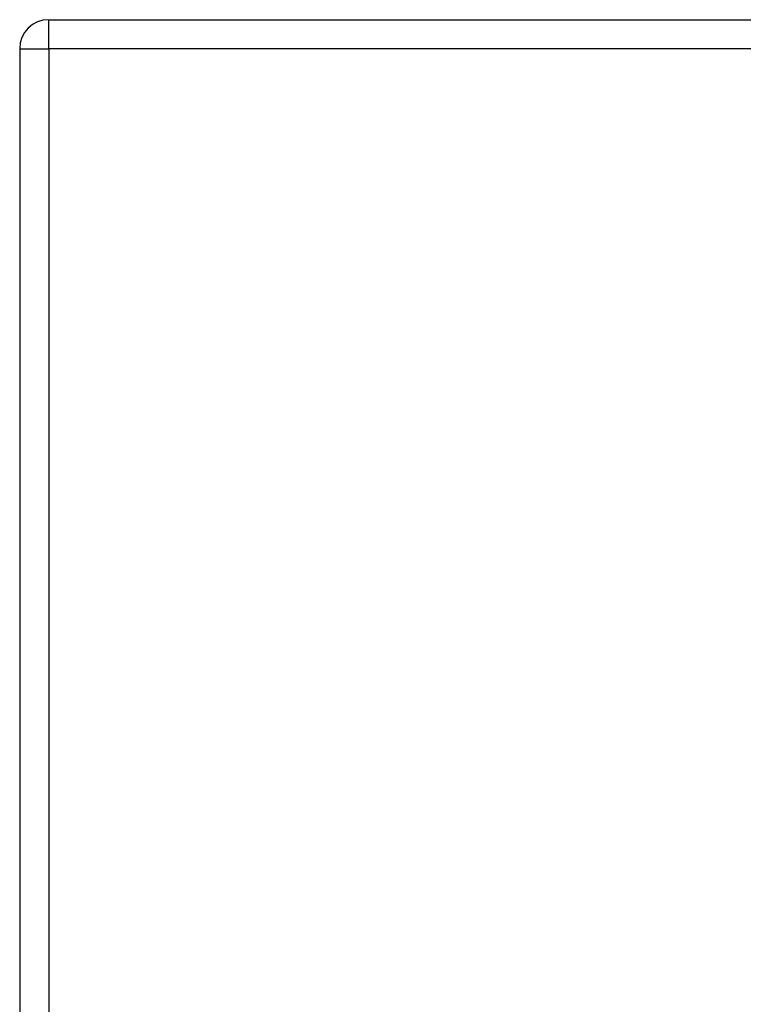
# Model space of a CAD drawing. Header units: inches. Extents: x 19 to 626, y 56 to 294.
# Tile 196 of 256: x 268.19 to 270.67, y 189.62 to 192.99. Entities that reach past the tile are written whole.
import ezdxf

# ---------------------------------------------------------------- set-up
doc = ezdxf.new("R2010")
doc.units = ezdxf.units.IN
doc.header["$MEASUREMENT"] = 0
doc.layers.add('Visible Edges(ANSI)', color=7, linetype='Continuous', lineweight=25)
doc.layers.add('Visible Tangent Edges(ANSI)', color=7, linetype='Continuous', lineweight=25)

msp = doc.modelspace()

# ---------------------------------------------------------------- linework, layer by layer
at = {"layer": 'Visible Edges(ANSI)'}
for p, q in [((268.2915, 192.9884), (333.8965, 192.9884)), ((268.1925, 192.8894), (268.1925, 166.1694))]:
    msp.add_line(p, q, dxfattribs=at)
msp.add_arc((268.2915, 192.8894), 0.099, 90, 180, dxfattribs=at)
at = {"layer": 'Visible Tangent Edges(ANSI)'}
for p, q in [((268.2915, 192.8894), (268.2915, 192.9884)), ((268.1925, 192.8894), (268.2915, 192.8894)), ((333.8965, 192.8894), (268.2915, 192.8894)), ((268.2915, 192.8894), (268.2915, 166.1694))]:
    msp.add_line(p, q, dxfattribs=at)

doc.saveas('drawing.dxf')
